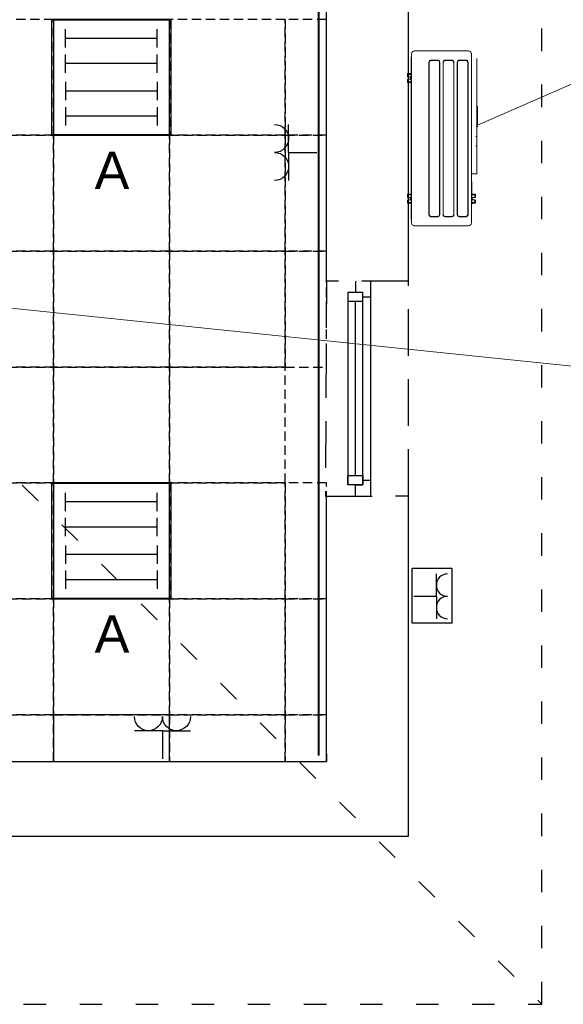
# Model space of a CAD drawing. Header units: millimetres. Extents: x 19325 to 32410, y -4876 to 2807.
# Tile 25 of 72: x 20751 to 21042, y -3266 to -2740. Entities that reach past the tile are written whole.
import ezdxf
from ezdxf import colors
from ezdxf.entities.mleader import LeaderData, LeaderLine
from ezdxf.enums import TextEntityAlignment as Align
from ezdxf.math import Vec2, Vec3

# ---------------------------------------------------------------- set-up
doc = ezdxf.new("R2010")
doc.units = ezdxf.units.MM
for name, pattern in [('ACAD_ISO03W100', [30, 12, -18]), ('DASHED', [0.75, 0.5, -0.25]), ('HIDDEN', [0.375, 0.25, -0.125])]:
    doc.linetypes.add(name, pattern=pattern)
for name, color, linetype, lineweight in [('.WK_WODA_OPIS', 7, 'Continuous', 13), ('2E_INSTA', 40, 'Continuous', 30), ('2E_OPRAWY', 40, 'Continuous', 30), ('AMATECH_OPRAWY AWARYJNE', 4, 'Continuous', 30), ('GL-urzadzenia', 90, 'Continuous', 20)]:
    doc.layers.add(name, color=color, linetype=linetype, lineweight=lineweight)
for name, color, linetype in [('A_okno', 3, 'Continuous'), ('A_SC_MUROWANA_DZIAŁOWA', 42, 'Continuous'), ('A_scianazew', 42, 'Continuous'), ('A_SUFITY', 2, 'Continuous')]:
    doc.layers.add(name, color=color, linetype=linetype)
doc.styles.add('Opisowy', font='arial.ttf', dxfattribs={"width": 0.8})
doc.styles.add('PITSIMP8', font='pitsimp8')
doc.styles.add('WYMIARY', font='romans.shx', dxfattribs={"width": 0.7})

# ---------------------------------------------------------------- blocks, each defined once
blk = doc.blocks.new('RSen_55_ME_FB_SOg - rxysa4a7v1b - SH_daikin_tbq - standard-2991511-top')
at = {"lineweight": 18}
for p, q in [((-536.9, 247.9), (-536.3, 248.1)), ((-536.3, 248.1), (-536, 248.3)), ((-535, 248.6), (-534.6, 248.8)), ((-533.2, 249.2), (-532.8, 249.3)), ((-531.7, 249.6), (-530.2, 249.8)), ((-531.2, 249.7), (-531, 249.7)), ((-529.3, 249.9), (-529.1, 249.9)), ((-529.1, 249.9), (-528.8, 250)), ((-527.3, 250), (-527.3, 250)), ((-527.3, 250), (-527.3, 250)), ((-527.3, 250), (-527.3, 250)), ((527.3, 250), (-527.3, 250)), ((-509.1, 252), (-509.1, 252)), ((-509.1, 252), (-473.1, 252)), ((-509.1, 250), (-509.1, 252)), ((-473.1, 252), (-473.1, 252)), ((-473.1, 252), (-472.1, 252)), ((-473.1, 250), (-473.1, 252)), ((-472.1, 252), (288.9, 252)), ((-472.1, 250), (-472.1, 252)), ((-407.9, 280.2), (-392.9, 280.2)), ((-407.9, 280.2), (-407.9, 252)), ((-405.1, 252), (-403, 275.8)), ((-403, 275.8), (-392.9, 275.8)), ((-403, 275.8), (-403, 252)), ((-386.9, 269.8), (-386.9, 274.2)), ((-386.9, 269.8), (-386.9, 258.3)), ((-371.9, 258.3), (-371.9, 269.8)), ((-365.9, 280.2), (-350.9, 280.2)), ((-365.9, 275.8), (-355.6, 275.8)), ((-355.6, 275.8), (-353.5, 252)), ((-355.6, 275.8), (-355.6, 252)), ((-350.9, 252), (-350.9, 280.2)), ((288.9, 252), (288.9, 252)), ((288.9, 252), (323.1, 252)), ((288.9, 252), (288.9, 250)), ((323.1, 252), (323.1, 252)), ((323.1, 252), (324.7, 252)), ((323.1, 252), (323.1, 250)), ((324.7, 252), (335.3, 252)), ((324.7, 252), (324.7, 250)), ((344.9, 250), (344.9, 252)), ((344.9, 252), (359.3, 252)), ((351.5, 280.2), (366.5, 280.2)), ((351.5, 280.2), (351.5, 252)), ((354, 252), (356, 275.8)), ((356, 275.8), (366.5, 275.8)), ((356, 275.8), (356, 252)), ((359.3, 252), (359.3, 252)), ((372.5, 269.8), (372.5, 274.2)), ((372.5, 269.8), (372.5, 258.3)), ((381.3, 252), (486.3, 252)), ((387.5, 258.3), (387.5, 269.8)), ((393.5, 280.2), (408.5, 280.2)), ((393.5, 275.8), (403.4, 275.8)), ((403.4, 275.8), (405.5, 252)), ((403.4, 252), (403.4, 275.8)), ((408.5, 252), (408.5, 280.2)), ((508.3, 250), (508.3, 252)), ((528.4, 250), (529.5, 249.9)), ((529, 249.9), (528.6, 250)), ((529, 249.9), (529.3, 249.9)), ((530.5, 249.8), (530.7, 249.7)), ((530.7, 249.7), (531.3, 249.7)), ((532.4, 249.4), (534, 249)), ((535.1, 248.6), (535.6, 248.4)), ((537.2, 247.7), (536.9, 247.9)), ((-550, 227.3), (-550, -187.3)), ((-550, 209.5), (-550, 209.5)), ((-550, 189.6), (-550, 189.6)), ((-549.9, 228.9), (-549.9, 229.3)), ((-549.9, 228.8), (-549.9, 228.9)), ((-549.8, 230.3), (-549.7, 230.6)), ((-548.6, 235.1), (-548.5, 235.3)), ((-547.9, 236.8), (-547.6, 237.3)), ((-547.9, 236.8), (-547.8, 236.9)), ((-547.2, 238.3), (-546.9, 238.7)), ((-546.3, 239.7), (-545.4, 241)), ((-545.4, 241), (-545.3, 241.1)), ((-544.7, 241.9), (-544.3, 242.3)), ((-543.3, 243.4), (-543.2, 243.5)), ((-542.2, 244.4), (-542, 244.6)), ((-542, 244.6), (-541.9, 244.7)), ((-541.1, 245.3), (-540.7, 245.6)), ((-540.7, 245.6), (-538, 247.3)), ((-538, 247.3), (-538, 247.3)), ((536.9, 247.9), (537.2, 247.7)), ((537.2, 247.7), (537.7, 247.5)), ((537.3, 247.7), (537.3, 247.7)), ((537.7, 247.5), (537.7, 247.5)), ((537.7, 247.5), (537.7, 247.5)), ((540.1, 246.1), (540.4, 245.9)), ((541.5, 245), (541.9, 244.7)), ((542.8, 243.9), (544, 242.7)), ((544.7, 241.9), (545.1, 241.4)), ((545.9, 240.3), (546.1, 240.1)), ((547.8, 237.1), (547.9, 236.9)), ((548.4, 235.6), (548.6, 235.1)), ((549, 234), (549.4, 232.3)), ((549.7, 231.2), (549.8, 230.7)), ((549.9, 229.3), (550, 229)), ((550, -187.3), (550, 227.3)), ((550, 215), (550, 215.1)), ((550, 203.2), (550, 203.1)), ((-550, 181.1), (-550, 181)), ((-550, 173), (-550, 173)), ((-492.6, 48.2), (-492.6, 100.2)), ((-490.4, 100.2), (-490.4, 48.2)), ((-476.6, 116.2), (476.9, 116.2)), ((-476.6, 114), (-476.6, 114)), ((476.9, 114), (-476.6, 114)), ((490.8, 48.2), (490.8, 100.2)), ((492.9, 100.2), (492.9, 48.2)), ((550, 75), (550, 75.1)), ((550, 63.2), (550, 63.1)), ((-476.6, 34.3), (-476.6, 34.3)), ((-476.6, 34.3), (476.9, 34.3)), ((476.9, 32.2), (-476.6, 32.2)), ((-476.6, 8.2), (476.9, 8.2)), ((-476.6, 6.1), (-476.6, 6.1)), ((476.9, 6.1), (-476.6, 6.1)), ((-492.6, -59.8), (-492.6, -7.8)), ((-490.4, -7.8), (-490.4, -59.8)), ((490.8, -59.8), (490.8, -7.8)), ((492.9, -7.8), (492.9, -59.8)), ((-492.6, -167.7), (-492.6, -115.7)), ((-490.4, -115.7), (-490.4, -167.7)), ((-476.6, -73.6), (-476.6, -73.6)), ((-476.6, -73.6), (476.9, -73.6)), ((476.9, -75.8), (-476.6, -75.8)), ((-476.6, -99.7), (476.9, -99.7)), ((-476.6, -101.8), (-476.6, -101.8)), ((476.9, -101.8), (-476.6, -101.8)), ((490.8, -167.7), (490.8, -115.7)), ((492.9, -115.7), (492.9, -167.7)), ((-550, -157.7), (-550, -157.7)), ((-550, -163.3), (-550, -163.4)), ((-550, -179.9), (-550, -179.9)), ((-550, -183), (-550, -183)), ((-476.6, -181.6), (-476.6, -181.6)), ((-476.6, -181.6), (476.9, -181.6)), ((476.9, -183.7), (-476.6, -183.7)), ((550, -166), (550, -166)), ((550, -168.3), (550, -168.2)), ((550, -184), (550, -184.1)), ((550, -185.1), (550, -185)), ((-538.6, -207), (-538.6, -207)), ((-536.8, -207.9), (-536.9, -207.9)), ((-535, -208.6), (-535, -208.6)), ((-533.1, -209.2), (-533.1, -209.2)), ((-531.2, -209.7), (-531.2, -209.7)), ((-529.2, -209.9), (-529.3, -209.9)), ((-527.3, -210), (-527.3, -210)), ((-527.3, -210), (-527.3, -210)), ((-527.3, -210), (527.3, -210)), ((-10.8, -250), (-10.8, -242)), ((46.8, -250), (46.8, -242)), ((224.1, -250), (224.1, -210)), ((351.5, -239.8), (351.5, -212)), ((366.5, -239.8), (351.5, -239.8)), ((356, -235.4), (354, -212)), ((356, -212), (356, -235.4)), ((366.5, -235.4), (356, -235.4)), ((372.5, -217.9), (372.5, -229.4)), ((372.5, -233.8), (372.5, -229.4)), ((387.5, -229.4), (387.5, -217.9)), ((403.4, -235.4), (393.5, -235.4)), ((408.5, -239.8), (393.5, -239.8)), ((405.5, -212), (403.4, -235.4)), ((403.4, -235.4), (403.4, -212)), ((408.5, -239.8), (408.5, -212)), ((534, -209), (532.9, -209.3)), ((532.9, -210), (532.9, -209.3)), ((533.2, -209.2), (533.2, -209.2)), ((535.1, -208.6), (535, -208.6)), ((535.6, -208.4), (535.1, -208.6)), ((536.9, -207.9), (536.8, -207.9)), ((537.2, -207.7), (536.9, -207.9)), ((540.4, -205.9), (540.1, -206.1)), ((541.9, -204.7), (541.5, -205)), ((544, -202.7), (542.8, -203.9)), ((545.1, -201.4), (544.7, -201.9)), ((546.1, -200.1), (545.9, -200.3)), ((547.9, -196.9), (547.8, -197.1)), ((548.6, -195.1), (548.4, -195.6)), ((549.4, -192.3), (549, -194)), ((549.8, -190.7), (549.7, -191.2)), ((550, -189), (549.9, -189.3)), ((-501.9, -250), (-501.9, -250)), ((199.3, -250), (-477, -250)), ((-201.5, -250), (-201.5, -255)), ((-198.5, -255), (-201.5, -255)), ((-193.5, -250), (-193.5, -255)), ((-80.3, -255), (-80.3, -250)), ((-75.3, -250), (-75.3, -255)), ((-72.3, -255), (-75.3, -255)), ((-72.3, -255), (-72.3, -250))]:
    blk.add_line(p, q, dxfattribs=at)
for points in [[(-527.3, 250, 0), (-533.1, 249.2, 0), (-538.6, 247, 0), (-543.3, 243.4, 0), (-546.9, 238.6, 0), (-549.2, 233.2, 0), (-550, 227.3, 0)], [(-392.9, 280.2, 0), (-391.4, 280, 0), (-389.9, 279.4, 0), (-388.7, 278.4, 0), (-387.7, 277.2, 0), (-387.1, 275.7, 0), (-386.9, 274.2, 0)], [(-392.9, 275.8, 0), (-391.4, 275.6, 0), (-389.9, 275, 0), (-388.7, 274.1, 0), (-387.7, 272.8, 0), (-387.1, 271.4, 0), (-386.9, 269.8, 0)], [(-386.9, 262.7, 0), (-386.7, 260.7, 0), (-385.9, 258.9, 0), (-384.7, 257.4, 0), (-383.2, 256.2, 0), (-381.4, 255.4, 0), (-379.4, 255.2, 0), (-377.5, 255.4, 0), (-375.7, 256.2, 0), (-374.1, 257.4, 0), (-372.9, 258.9, 0), (-372.2, 260.7, 0), (-371.9, 262.7, 0)], [(-386.9, 258.3, 0), (-386.7, 256.4, 0), (-385.9, 254.6, 0), (-384.7, 253, 0), (-383.4, 252, 0)], [(-375.4, 252, 0), (-374.1, 253, 0), (-372.9, 254.6, 0), (-372.2, 256.4, 0), (-371.9, 258.3, 0)], [(-371.9, 274.2, 0), (-371.7, 275.7, 0), (-371.1, 277.2, 0), (-370.2, 278.4, 0), (-368.9, 279.4, 0), (-367.5, 280, 0), (-365.9, 280.2, 0)], [(-371.9, 269.8, 0), (-371.7, 271.4, 0), (-371.1, 272.8, 0), (-370.2, 274.1, 0), (-368.9, 275, 0), (-367.5, 275.6, 0), (-365.9, 275.8, 0)], [(335.3, 252, 0), (337.8, 252, 0), (340.1, 252, 0), (342.1, 252, 0), (343.6, 252, 0), (344.6, 252, 0), (344.9, 252, 0)], [(359.3, 252, 0), (360.1, 252, 0), (362.3, 252, 0), (365.8, 252, 0), (370.3, 252, 0), (375.6, 252, 0), (381.3, 252, 0)], [(366.5, 280.2, 0), (368.1, 280, 0), (369.5, 279.4, 0), (370.8, 278.4, 0), (371.7, 277.2, 0), (372.3, 275.7, 0), (372.5, 274.2, 0)], [(366.5, 275.8, 0), (368.1, 275.6, 0), (369.5, 275, 0), (370.8, 274.1, 0), (371.7, 272.8, 0), (372.3, 271.4, 0), (372.5, 269.8, 0)], [(372.5, 262.7, 0), (372.8, 260.7, 0), (373.5, 258.9, 0), (374.7, 257.4, 0), (376.3, 256.2, 0), (378.1, 255.4, 0), (380, 255.2, 0), (382, 255.4, 0), (383.8, 256.2, 0), (385.3, 257.4, 0), (386.5, 258.9, 0), (387.3, 260.7, 0), (387.5, 262.7, 0)], [(372.5, 258.3, 0), (372.8, 256.4, 0), (373.5, 254.6, 0), (374.7, 253, 0), (376, 252, 0)], [(384, 252, 0), (385.3, 253, 0), (386.5, 254.6, 0), (387.3, 256.4, 0), (387.5, 258.3, 0)], [(387.5, 274.2, 0), (387.7, 275.7, 0), (388.3, 277.2, 0), (389.3, 278.4, 0), (390.5, 279.4, 0), (392, 280, 0), (393.5, 280.2, 0)], [(387.5, 269.8, 0), (387.7, 271.4, 0), (388.3, 272.8, 0), (389.3, 274.1, 0), (390.5, 275, 0), (392, 275.6, 0), (393.5, 275.8, 0)], [(486.3, 252, 0), (492, 252, 0), (497.3, 252, 0), (501.9, 252, 0), (505.4, 252, 0), (507.6, 252, 0), (508.3, 252, 0)], [(550, 227.3, 0), (549.3, 233.2, 0), (547, 238.6, 0), (543.4, 243.4, 0), (538.7, 247, 0), (533.2, 249.2, 0), (527.3, 250, 0)], [(-549.7, 230.6, 0), (-549.4, 232.2, 0), (-549, 233.7, 0)], [(-492.6, 100.2, 0), (-492, 104.3, 0), (-490.4, 108.2, 0), (-487.9, 111.5, 0), (-484.6, 114, 0), (-480.7, 115.6, 0), (-476.6, 116.2, 0)], [(-476.6, 114, 0), (-480.2, 113.6, 0), (-483.5, 112.2, 0), (-486.4, 110, 0), (-488.6, 107.1, 0), (-490, 103.8, 0), (-490.4, 100.2, 0)], [(476.9, 116.2, 0), (481.1, 115.6, 0), (484.9, 114, 0), (488.3, 111.5, 0), (490.8, 108.2, 0), (492.4, 104.3, 0), (492.9, 100.2, 0)], [(490.8, 100.2, 0), (490.3, 103.8, 0), (489, 107.1, 0), (486.7, 110, 0), (483.9, 112.2, 0), (480.5, 113.6, 0), (476.9, 114, 0)], [(-476.6, 32.2, 0), (-480.7, 32.7, 0), (-484.6, 34.3, 0), (-487.9, 36.8, 0), (-490.4, 40.2, 0), (-492, 44, 0), (-492.6, 48.2, 0)], [(-492.6, -7.8, 0), (-492, -3.6, 0), (-490.4, 0.2, 0), (-487.9, 3.6, 0), (-484.6, 6.1, 0), (-480.7, 7.7, 0), (-476.6, 8.2, 0)], [(-490.4, 48.2, 0), (-490, 44.6, 0), (-488.6, 41.2, 0), (-486.4, 38.3, 0), (-483.5, 36.1, 0), (-480.2, 34.8, 0), (-476.6, 34.3, 0)], [(-476.6, 6.1, 0), (-480.2, 5.6, 0), (-483.5, 4.3, 0), (-486.4, 2.1, 0), (-488.6, -0.8, 0), (-490, -4.2, 0), (-490.4, -7.8, 0)], [(492.9, 48.2, 0), (492.4, 44, 0), (490.8, 40.2, 0), (488.3, 36.8, 0), (484.9, 34.3, 0), (481.1, 32.7, 0), (476.9, 32.2, 0)], [(476.9, 34.3, 0), (480.5, 34.8, 0), (483.9, 36.1, 0), (486.7, 38.3, 0), (489, 41.2, 0), (490.3, 44.6, 0), (490.8, 48.2, 0)], [(476.9, 8.2, 0), (481.1, 7.7, 0), (484.9, 6.1, 0), (488.3, 3.6, 0), (490.8, 0.2, 0), (492.4, -3.6, 0), (492.9, -7.8, 0)], [(490.8, -7.8, 0), (490.3, -4.2, 0), (489, -0.8, 0), (486.7, 2.1, 0), (483.9, 4.3, 0), (480.5, 5.6, 0), (476.9, 6.1, 0)], [(-476.6, -75.8, 0), (-480.7, -75.2, 0), (-484.6, -73.6, 0), (-487.9, -71.1, 0), (-490.4, -67.8, 0), (-492, -63.9, 0), (-492.6, -59.8, 0)], [(-490.4, -59.8, 0), (-490, -63.4, 0), (-488.6, -66.7, 0), (-486.4, -69.6, 0), (-483.5, -71.8, 0), (-480.2, -73.2, 0), (-476.6, -73.6, 0)], [(492.9, -59.8, 0), (492.4, -63.9, 0), (490.8, -67.8, 0), (488.3, -71.1, 0), (484.9, -73.6, 0), (481.1, -75.2, 0), (476.9, -75.8, 0)], [(476.9, -73.6, 0), (480.5, -73.2, 0), (483.9, -71.8, 0), (486.7, -69.6, 0), (489, -66.7, 0), (490.3, -63.4, 0), (490.8, -59.8, 0)], [(-492.6, -115.7, 0), (-492, -111.5, 0), (-490.4, -107.7, 0), (-487.9, -104.4, 0), (-484.6, -101.8, 0), (-480.7, -100.2, 0), (-476.6, -99.7, 0)], [(-476.6, -101.8, 0), (-480.2, -102.3, 0), (-483.5, -103.7, 0), (-486.4, -105.9, 0), (-488.6, -108.7, 0), (-490, -112.1, 0), (-490.4, -115.7, 0)], [(476.9, -99.7, 0), (481.1, -100.2, 0), (484.9, -101.8, 0), (488.3, -104.4, 0), (490.8, -107.7, 0), (492.4, -111.5, 0), (492.9, -115.7, 0)], [(490.8, -115.7, 0), (490.3, -112.1, 0), (489, -108.7, 0), (486.7, -105.9, 0), (483.9, -103.7, 0), (480.5, -102.3, 0), (476.9, -101.8, 0)], [(-476.6, -183.7, 0), (-480.7, -183.1, 0), (-484.6, -181.5, 0), (-487.9, -179, 0), (-490.4, -175.7, 0), (-492, -171.8, 0), (-492.6, -167.7, 0)], [(-490.4, -167.7, 0), (-490, -171.3, 0), (-488.6, -174.6, 0), (-486.4, -177.5, 0), (-483.5, -179.7, 0), (-480.2, -181.1, 0), (-476.6, -181.6, 0)], [(492.9, -167.7, 0), (492.4, -171.8, 0), (490.8, -175.7, 0), (488.3, -179, 0), (484.9, -181.5, 0), (481.1, -183.1, 0), (476.9, -183.7, 0)], [(476.9, -181.6, 0), (480.5, -181.1, 0), (483.9, -179.7, 0), (486.7, -177.5, 0), (489, -174.6, 0), (490.3, -171.3, 0), (490.8, -167.7, 0)], [(-550, -187.3, 0), (-549.2, -193.2, 0), (-546.9, -198.7, 0), (-543.3, -203.4, 0), (-538.6, -207, 0), (-533.1, -209.2, 0), (-527.3, -210, 0)], [(372.5, -229.4, 0), (372.3, -231, 0), (371.7, -232.4, 0), (370.8, -233.7, 0), (369.5, -234.6, 0), (368.1, -235.2, 0), (366.5, -235.4, 0)], [(372.5, -233.8, 0), (372.3, -235.4, 0), (371.7, -236.8, 0), (370.8, -238.1, 0), (369.5, -239, 0), (368.1, -239.6, 0), (366.5, -239.8, 0)], [(375.4, -212, 0), (374.7, -212.6, 0), (373.5, -214.2, 0), (372.8, -216, 0), (372.5, -217.9, 0)], [(387.5, -222.3, 0), (387.3, -220.4, 0), (386.5, -218.6, 0), (385.3, -217, 0), (383.8, -215.8, 0), (382, -215.1, 0), (380, -214.8, 0), (378.1, -215.1, 0), (376.3, -215.8, 0), (374.7, -217, 0), (373.5, -218.6, 0), (372.8, -220.4, 0), (372.5, -222.3, 0)], [(387.5, -217.9, 0), (387.3, -216, 0), (386.5, -214.2, 0), (385.3, -212.6, 0), (384.6, -212, 0)], [(393.5, -235.4, 0), (392, -235.2, 0), (390.5, -234.6, 0), (389.3, -233.7, 0), (388.3, -232.4, 0), (387.7, -231, 0), (387.5, -229.4, 0)], [(393.5, -239.8, 0), (392, -239.6, 0), (390.5, -239, 0), (389.3, -238.1, 0), (388.3, -236.8, 0), (387.7, -235.4, 0), (387.5, -233.8, 0)], [(527.3, -210, 0), (533.2, -209.2, 0), (538.7, -207, 0), (543.4, -203.4, 0), (547, -198.7, 0), (549.3, -193.2, 0), (550, -187.3, 0)], [(532.9, -210, 0), (532.1, -210, 0), (529.6, -210, 0), (527.3, -210, 0)], [(-477, -250, 0), (-483.5, -250, 0), (-489.5, -250, 0), (-494.6, -250, 0), (-498.6, -250, 0), (-501, -250, 0), (-501.9, -250, 0)], [(-191.4, -255, 0), (-193.2, -255, 0), (-194.8, -255, 0), (-196.2, -255, 0), (-197.3, -255, 0), (-198.1, -255, 0), (-198.5, -255, 0)], [(-82.4, -255, 0), (-136.9, -255, 0), (-191.4, -255, 0)], [(-75.3, -255, 0), (-75.7, -255, 0), (-76.5, -255, 0), (-77.6, -255, 0), (-79, -255, 0), (-80.6, -255, 0), (-82.4, -255, 0)], [(224.1, -250, 0), (223.3, -250, 0), (220.8, -250, 0), (216.8, -250, 0), (211.7, -250, 0), (205.7, -250, 0), (199.3, -250, 0)]]:
    blk.add_polyline3d(points, dxfattribs=at)
blk = doc.blocks.new('RSen_55_GM_FB_logo - vertical - SOg - SH_daikin - standard-1941895-top')
at = {"lineweight": 18}
for p, q in [((271, -212), (271, -210)), ((276.5, -212), (271, -212)), ((271, -212), (271, -212)), ((271, -212), (271, -212)), ((276.5, -210), (276.5, -212)), ((291, -212), (276.5, -212)), ((299.7, -212), (299.7, -210)), ((311.2, -212), (299.7, -212)), ((311.2, -212), (311.2, -210)), ((321.6, -212), (311.2, -212)), ((321.6, -210), (321.6, -212)), ((325.5, -212), (321.6, -212)), ((325.5, -210), (325.5, -212)), ((328.7, -212), (325.5, -212)), ((328.7, -212), (328.7, -210)), ((334.2, -212), (328.7, -212)), ((334.2, -210), (334.2, -212)), ((343.5, -212), (334.2, -212)), ((343.5, -210), (343.5, -212)), ((348.6, -212), (343.5, -212)), ((348.6, -210), (348.6, -212)), ((357.4, -212), (348.6, -212)), ((357.4, -210), (357.4, -212)), ((363.7, -212), (357.4, -212)), ((363.7, -210), (363.7, -212)), ((374.2, -212), (363.7, -212)), ((374.2, -210), (374.2, -212)), ((378, -212), (374.2, -212)), ((378, -210), (378, -212)), ((387.4, -212), (378, -212)), ((387.4, -210), (387.4, -212)), ((392.1, -212), (387.4, -212)), ((392.1, -212), (392.1, -210)), ((402.2, -212), (392.1, -212)), ((402.2, -210), (402.2, -212)), ((406.3, -212), (402.2, -212)), ((406.3, -210), (406.3, -212)), ((409.4, -212), (406.3, -212)), ((409.4, -210), (409.4, -212)), ((416.5, -212), (409.4, -212)), ((416.5, -210), (416.5, -212))]:
    blk.add_line(p, q, dxfattribs=at)
blk.add_polyline3d([(299.7, -212, 0), (299.4, -212, 0), (298.6, -212, 0), (297.2, -212, 0), (295.4, -212, 0), (293.3, -212, 0), (291, -212, 0)], dxfattribs=at)
blk = doc.blocks.new('top_GSDB_500_2608')
at = {"lineweight": 18}
for name in ['RSen_55_ME_FB_SOg - rxysa4a7v1b - SH_daikin_tbq - standard-2991511-top', 'RSen_55_GM_FB_logo - vertical - SOg - SH_daikin - standard-1941895-top']:
    blk.add_blockref(name, (0, 0), dxfattribs=at)
blk = doc.blocks.new('_None')
blk = doc.blocks.new('2DEL_019')
for q in [(-2, 0), (0, -2), (2, 0)]:
    blk.add_line((0, 0), q)
for centre in [(-1, 1), (1, 1)]:
    blk.add_arc(centre, 1, 180, 0)
at = {"linetype": 'ByBlock', "style": 'PITSIMP8', "flags": 9}
for tag, p in [('SPANNUNG/FREQUENZ', (-0.164, 0.195)), ('VOLUMENSTROM', (-0.164, 0.355)), ('RAUM/GRUPPE', (-0.164, 0.475)), ('DRUCK/-STUFE', (-0.164, 0.335)), ('BEZEICHNUNG', (-0.164, 0.495)), ('TEMPERATUR', (-0.164, 0.255)), ('POS.NR.G-LV', (-0.164, 0.455)), ('ANSCHLUSS', (-0.164, 0.315)), ('SCHUTZART', (-0.164, 0.215)), ('DREHZAHL', (-0.164, 0.235)), ('KENNUNG', (-0.164, 0.395)), ('LEISTUNG', (-0.164, 0.375)), ('FABRIKAT', (-0.164, 0.435)), ('GROESSE', (-0.164, 0.295)), ('GEWICHT', (-0.164, 0.175)), ('FREI', (-0.164, 0.155)), ('FREI', (-0.164, 0.135)), ('FREI', (-0.164, 0.115)), ('TYP', (-0.164, 0.415)), ('DN', (-0.164, 0.275))]:
    blk.add_attdef(tag, text='', height=0.01, dxfattribs=at).set_placement(p, align=Align.MIDDLE)
blk = doc.blocks.new('2DEL_813')
for p, q in [((-1.954, -1.43), (-1.954, 1.43)), ((-1.954, 1.43), (1.954, 1.43)), ((1.954, -1.43), (1.954, 1.43)), ((-0.043, -0.305), (-0.043, 1.295)), ((-0.043, -0.305), (-1.643, -0.305)), ((-0.043, -0.305), (1.557, -0.305)), ((-1.954, -1.43), (1.954, -1.43))]:
    blk.add_line(p, q)
for centre in [(-0.843, -1.105), (0.757, -1.105)]:
    blk.add_arc(centre, 0.8, 0, 180)
at = {"linetype": 'ByBlock', "style": 'PITSIMP8', "flags": 9}
for tag, p in [('SPANNUNG/FREQUENZ', (-0.076, -0.671)), ('VOLUMENSTROM', (-0.076, -0.511)), ('RAUM/GRUPPE', (-0.076, -0.391)), ('DRUCK/-STUFE', (-0.076, -0.531)), ('BEZEICHNUNG', (-0.076, -0.371)), ('TEMPERATUR', (-0.076, -0.611)), ('POS.NR.G-LV', (-0.076, -0.411)), ('ANSCHLUSS', (-0.076, -0.551)), ('SCHUTZART', (-0.076, -0.651)), ('DREHZAHL', (-0.076, -0.631)), ('KENNUNG', (-0.076, -0.471)), ('LEISTUNG', (-0.076, -0.491)), ('FABRIKAT', (-0.076, -0.431)), ('GROESSE', (-0.076, -0.571)), ('GEWICHT', (-0.076, -0.691)), ('TYP', (-0.076, -0.451)), ('DN', (-0.076, -0.591)), ('FREI', (-0.076, -0.711)), ('FREI', (-0.076, -0.731)), ('FREI', (-0.076, -0.751))]:
    blk.add_attdef(tag, text='', height=0.01, dxfattribs=at).set_placement(p, align=Align.MIDDLE)
blk = doc.blocks.new('2DEL_079')
at = {"color": 0}
for p, q in [((-0.3844, 0.26), (-0.3844, 0.42)), ((0.3844, 0.26), (0.3844, 0.42)), ((-0.3844, 0.04), (-0.3844, 0.2)), ((0.3844, 0.04), (0.3844, 0.2)), ((-0.3844, -0.04), (-0.3844, -0.2)), ((0.3844, -0.04), (0.3844, -0.2)), ((-0.3844, -0.26), (-0.3844, -0.42)), ((0.3844, -0.26), (0.3844, -0.42))]:
    blk.add_line(p, q, dxfattribs=at)
for p, q in [((-0.3844, 0.34), (0.3844, 0.34)), ((-0.3844, 0.12), (0.3844, 0.12)), ((-0.3844, -0.12), (0.3844, -0.12)), ((-0.3844, -0.34), (0.3844, -0.34))]:
    blk.add_line(p, q)
blk.add_lwpolyline([(-0.5, -0.5), (0.5, -0.5), (0.5, 0.5), (-0.5, 0.5)], close=True)
at = {"linetype": 'ByBlock', "style": 'PITSIMP8', "flags": 9}
for tag, p in [('BEZEICHNUNG', (-0.2341, 0.1593)), ('RAUM/GRUPPE', (-0.2341, 0.1393)), ('POS.NR.G-LV', (-0.2341, 0.1193)), ('FABRIKAT', (-0.2341, 0.0993)), ('TYP', (-0.2341, 0.0793)), ('VOLUMENSTROM', (-0.2341, 0.0193)), ('DRUCK/-STUFE', (-0.2341, -0.0007)), ('KENNUNG', (-0.2341, 0.0593)), ('LEISTUNG', (-0.2341, 0.0393)), ('TEMPERATUR', (-0.2341, -0.0807)), ('ANSCHLUSS', (-0.2341, -0.0207)), ('GROESSE', (-0.2341, -0.0407)), ('DN', (-0.2341, -0.0607)), ('SPANNUNG/FREQUENZ', (-0.2341, -0.1407)), ('SCHUTZART', (-0.2341, -0.1207)), ('DREHZAHL', (-0.2341, -0.1007)), ('GEWICHT', (-0.2341, -0.1607)), ('FREI', (-0.2341, -0.1807)), ('FREI', (-0.2341, -0.2007)), ('FREI', (-0.2341, -0.2207))]:
    blk.add_attdef(tag, text='', height=0.01, dxfattribs=at).set_placement(p, align=Align.MIDDLE)

msp = doc.modelspace()

# ---------------------------------------------------------------- linework, layer by layer
at = {"linetype": 'DASHED', "ltscale": 50}
msp.add_lwpolyline([(20914.55, -2994.48), (20958.98, -2994.47), (20958.98, -2879.47), (20914.98, -2879.47)], close=True, dxfattribs=at)
at = {"layer": 'A_okno'}
for p, q in [((20930.55, -2879.47, -0.04), (20930.55, -2885.47, -0.04)), ((20938.55, -2879.47, -0.05), (20938.55, -2936.97, -0.02)), ((20926.55, -2885.47, -0.05), (20926.55, -2936.97, -0.02)), ((20926.55, -2885.47, -0.04), (20934.55, -2885.47, -0.04)), ((20934.55, -2936.97, -0.02), (20934.55, -2885.47, -0.04)), ((20934.55, -2890.47, -0.04), (20926.55, -2890.47, -0.04)), ((20930.55, -2936.97, -0.02), (20930.55, -2890.47, -0.04)), ((20934.55, -2887.97, -0.04), (20938.55, -2887.97, -0.04)), ((20926.55, -2936.97, -0.02), (20926.55, -2988.48, 0)), ((20930.55, -2983.48, 0), (20930.55, -2936.97, -0.02)), ((20934.55, -2988.48, 0), (20934.55, -2936.97, -0.02)), ((20938.55, -2936.97, -0.02), (20938.55, -2985.98, 0)), ((20926.55, -2983.48, 0), (20930.05, -2983.48, 0)), ((20926.55, -2988.48, 0), (20926.55, -2983.48, 0)), ((20926.55, -2983.48, 0), (20934.55, -2983.48, 0)), ((20931.05, -2983.48, 0), (20934.55, -2983.48, 0)), ((20934.55, -2983.48, 0), (20934.55, -2988.48, 0)), ((20934.55, -2985.98, 0), (20938.55, -2985.98, 0)), ((20938.55, -2985.98, 0), (20938.55, -2994.48, 0)), ((20934.55, -2988.48, 0), (20926.55, -2988.48, 0)), ((20930.55, -2994.48, 0), (20930.55, -2988.48, 0)), ((20930.55, -2988.48, 0), (20934.55, -2988.48, 0))]:
    msp.add_line(p, q, dxfattribs=at)
at = {"layer": 'A_SC_MUROWANA_DZIAŁOWA', "linetype": 'ACAD_ISO03W100'}
msp.add_line((20433.98, -2670.56), (21030.34, -3266.41), dxfattribs=at)
msp.add_lwpolyline([(19883.01, -3266.41), (21030.34, -3266.41), (21030.34, -1447.29), (19883.01, -1447.29)], close=True, dxfattribs=at)
at = {"layer": 'A_scianazew'}
msp.add_line((20914.98, -3132.47), (20914.98, -3136.47), dxfattribs=at)
for points in [[(20914.98, -2879.47), (20914.98, -2724.47)], [(20958.98, -2879.47), (20958.98, -2724.47)], [(20744.98, -3176.47), (20958.98, -3176.47), (20958.98, -2994.47)], [(20914.98, -3136.47), (20914.98, -2994.47)], [(20744.98, -3136.47), (20914.98, -3136.47)]]:
    msp.add_lwpolyline(points, dxfattribs=at)
at = {"layer": 'A_SUFITY', "color": 3, "linetype": 'HIDDEN', "ltscale": 20}
for points in [[(20706.98, -2801.47), (20768.98, -2801.47), (20768.98, -2739.47), (20706.98, -2739.47)], [(20830.98, -2801.47), (20892.98, -2801.47), (20892.98, -2739.47), (20830.98, -2739.47)], [(20892.98, -2801.47), (20914.98, -2801.47), (20914.98, -2739.47), (20892.98, -2739.47)], [(20706.98, -2863.47), (20768.98, -2863.47), (20768.98, -2801.47), (20706.98, -2801.47)], [(20768.98, -2863.47), (20830.98, -2863.47), (20830.98, -2801.47), (20768.98, -2801.47)], [(20830.98, -2863.47), (20892.98, -2863.47), (20892.98, -2801.47), (20830.98, -2801.47)], [(20892.98, -2863.47), (20914.98, -2863.47), (20914.98, -2801.47), (20892.98, -2801.47)], [(20706.98, -2925.47), (20768.98, -2925.47), (20768.98, -2863.47), (20706.98, -2863.47)], [(20768.98, -2925.47), (20830.98, -2925.47), (20830.98, -2863.47), (20768.98, -2863.47)], [(20830.98, -2925.47), (20892.98, -2925.47), (20892.98, -2863.47), (20830.98, -2863.47)], [(20892.98, -2925.47), (20914.98, -2925.47), (20914.98, -2863.47), (20892.98, -2863.47)], [(20706.98, -2987.47), (20768.98, -2987.47), (20768.98, -2925.47), (20706.98, -2925.47)], [(20768.98, -2987.47), (20830.98, -2987.47), (20830.98, -2925.47), (20768.98, -2925.47)], [(20830.98, -2987.47), (20892.98, -2987.47), (20892.98, -2925.47), (20830.98, -2925.47)], [(20706.98, -3049.47), (20768.98, -3049.47), (20768.98, -2987.47), (20706.98, -2987.47)], [(20830.98, -3049.47), (20892.98, -3049.47), (20892.98, -2987.47), (20830.98, -2987.47)], [(20892.98, -3049.47), (20914.98, -3049.47), (20914.98, -2987.47), (20892.98, -2987.47)], [(20706.98, -3111.47), (20768.98, -3111.47), (20768.98, -3049.47), (20706.98, -3049.47)], [(20768.98, -3111.47), (20830.98, -3111.47), (20830.98, -3049.47), (20768.98, -3049.47)], [(20830.98, -3111.47), (20892.98, -3111.47), (20892.98, -3049.47), (20830.98, -3049.47)], [(20892.98, -3111.47), (20914.98, -3111.47), (20914.98, -3049.47), (20892.98, -3049.47)], [(20706.98, -3136.47), (20768.98, -3136.47), (20768.98, -3111.47), (20706.98, -3111.47)], [(20830.98, -3136.47), (20892.98, -3136.47), (20892.98, -3111.47), (20830.98, -3111.47)], [(20892.98, -3136.47), (20914.98, -3136.47), (20914.98, -3111.47), (20892.98, -3111.47)]]:
    msp.add_lwpolyline(points, close=True, dxfattribs=at)
at = {"layer": 'A_SUFITY', "color": 3}
for points in [[(20768.98, -2801.47), (20830.98, -2801.47), (20830.98, -2739.47), (20768.98, -2739.47)], [(20768.98, -3049.47), (20830.98, -3049.47), (20830.98, -2987.47), (20768.98, -2987.47)], [(20768.98, -3136.47), (20830.98, -3136.47), (20830.98, -3111.47), (20768.98, -3111.47)]]:
    msp.add_lwpolyline(points, close=True, dxfattribs=at)

# ---------------------------------------------------------------- block references
at = {"layer": '2E_INSTA', "yscale": 7.5, "zscale": 7.5}
for name, p, xscale, rotation in [('2DEL_019', (20894.81, -2810.67), -7.5, 90), ('2DEL_813', (20971.55, -3047.84), 7.5, 89.99999999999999)]:
    msp.add_blockref(name, p, dxfattribs=dict(at, xscale=xscale, rotation=rotation))
at = {"layer": '2E_INSTA', "xscale": -7.5, "yscale": 7.5, "zscale": 7.5}
msp.add_blockref('2DEL_019', (20827.28, -3120.02, -0.52), dxfattribs=at)
at = {"layer": '2E_OPRAWY', "xscale": 63.9, "yscale": 61.3, "zscale": 63.9, "rotation": 180.0000000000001}
for p in [(20799.93, -2770.48), (20799.93, -3018.48)]:
    msp.add_blockref('2DEL_079', p, dxfattribs=at)
at = {"layer": 'GL-urzadzenia', "xscale": -0.08500000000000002, "yscale": 0.06999999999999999, "rotation": 90}
msp.add_blockref('top_GSDB_500_2608', (20977.96, -2803.15), dxfattribs=at)

# ---------------------------------------------------------------- texts
at = {"layer": 'AMATECH_OPRAWY AWARYJNE', "linetype": 'ByBlock', "style": 'Opisowy'}
for p in [(20790.98, -2830.31, 0), (20790.98, -3078.31, 0)]:
    msp.add_text('A', height=20, dxfattribs=at).set_placement(p)

# ---------------------------------------------------------------- next in the draw order: leaders
at = {"layer": '.WK_WODA_OPIS'}
ml = msp.add_multileader_mtext('Standard', dxfattribs=at)
ml.set_content('Klimatyzator KLz\\Pagregat zewnętrzny', color=256, style='WYMIARY')
ml.set_leader_properties(lineweight=-1)
ml.set_arrow_properties(name='NONE')
ml.build(insert=Vec2(0, 0))
ml.multileader.update_dxf_attribs({"text_left_attachment_type": 6, "text_right_attachment_type": 6, "text_top_attachment_type": 0, "text_bottom_attachment_type": 0, "dogleg_length": 86.36})
ctx = ml.context
ctx.base_point, ctx.char_height, ctx.landing_gap_size, ctx.plane_origin = Vec3(21079.19, -2763.42), 12, 1, Vec3(25020.88, -1416.49)
ctx.left_attachment, ctx.right_attachment = 6, 6
notes = []
notes.append((ctx, [(1, (1, 1, 0), (21070.55, -2763.42), (1, 0), 8.64, [(0, [(20995.81, -2796.15)], 256, [])])]))
ctx.mtext.insert, ctx.mtext.line_spacing_style, ctx.mtext.flow_direction = Vec3(21080.19, -2747.42), 2, 5
ctx.mtext.has_bg_fill, ctx.mtext.bg_color, ctx.mtext.bg_scale_factor, ctx.mtext.bg_transparency, ctx.mtext.use_window_bg_color = 1, -1027028792, 1.5, 0, 1
ml = msp.add_multileader_mtext('Standard', dxfattribs=at)
ml.set_content('Klimatyzator KLw/1\\Pjednostka wewnętrzna', color=256, style='WYMIARY')
ml.set_leader_properties(lineweight=-1)
ml.set_arrow_properties(name='NONE')
ml.build(insert=Vec2(0, 0))
ml.multileader.update_dxf_attribs({"text_left_attachment_type": 6, "text_right_attachment_type": 6, "text_top_attachment_type": 0, "text_bottom_attachment_type": 0, "dogleg_length": 86.36})
ctx = ml.context
ctx.base_point, ctx.char_height, ctx.landing_gap_size, ctx.plane_origin = Vec3(21083.07, -2927.83, 40), 12, 1, Vec3(24940.47, -1301.89, 40)
ctx.left_attachment, ctx.right_attachment = 6, 6
notes.append((ctx, [(0, (1, 1, 0), (21074.43, -2927.83, 40), (1, 0), 8.64, [(0, [(20716.6, -2890.89, 40)], 256, [])])]))
ctx.mtext.insert, ctx.mtext.line_spacing_style, ctx.mtext.flow_direction = Vec3(21084.07, -2911.83, 40), 2, 5
ctx.mtext.has_bg_fill, ctx.mtext.bg_color, ctx.mtext.bg_scale_factor, ctx.mtext.bg_transparency, ctx.mtext.use_window_bg_color = 1, -1027028792, 1.5, 0, 1
for ctx, leaders in notes:
    for number, flags, end, landing, length, lines in leaders:
        leader = LeaderData()
        leader.index, (leader.has_last_leader_line, leader.has_dogleg_vector, leader.attachment_direction) = number, flags
        leader.last_leader_point, leader.dogleg_vector, leader.dogleg_length = Vec3(end), Vec3(landing), length
        for number, points, colour, breaks in lines:
            line = LeaderLine()
            line.index, line.vertices, line.color, line.breaks = number, Vec3.list(points), colors.encode_raw_color(colour), breaks
            leader.lines.append(line)
        ctx.leaders.append(leader)

# ---------------------------------------------------------------- next in the draw order: linework, layer by layer
at = {"layer": 'A_SC_MUROWANA_DZIAŁOWA', "color": 2, "lineweight": 40}
msp.add_lwpolyline([(20639.84, -2187.63), (20910.73, -2187.63), (20910.73, -3133.25)], dxfattribs=at)

doc.saveas('drawing.dxf')
